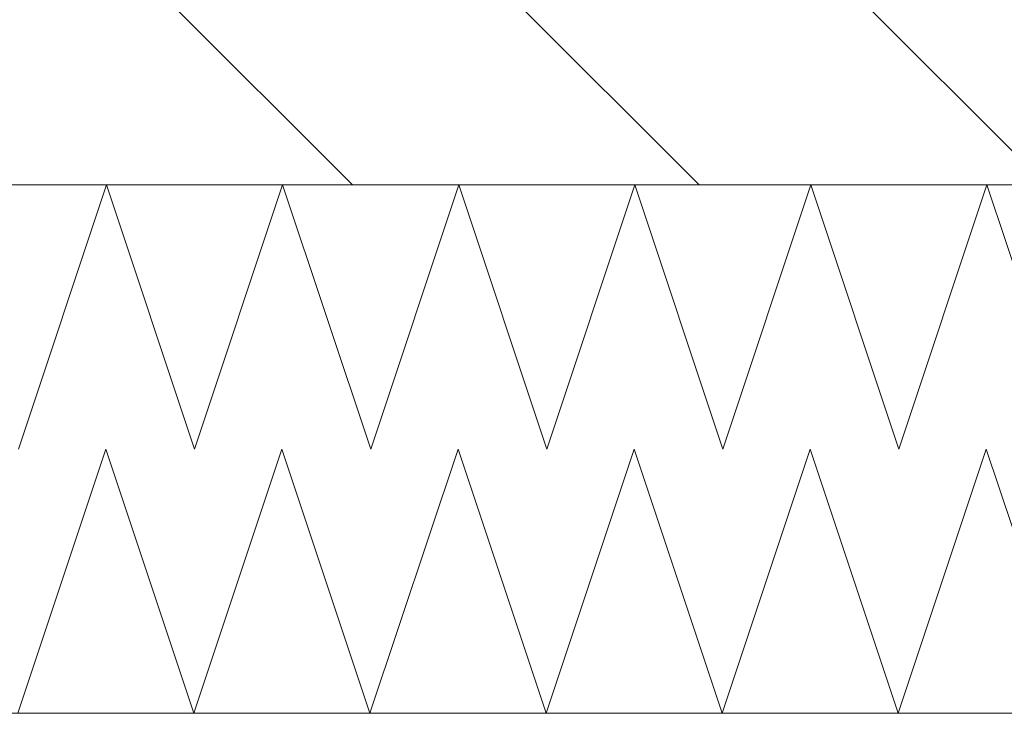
# Model space of a CAD drawing. Header units: millimetres. Extents: x 90539 to 127778, y -34922 to 14506.
# Tile 108 of 256: x 111394 to 111655, y -210 to -26. Entities that reach past the tile are written whole.
import ezdxf

# ---------------------------------------------------------------- set-up
doc = ezdxf.new("R2010")
doc.units = ezdxf.units.MM
doc.header["$MEASUREMENT"] = 0
for name, color, linetype in [('Nowe_A-Posadzki', 7, 'Continuous'), ('Nowe_A-Płyta-Grunt', 7, 'Continuous'), ('Nowe_A-Wymiary-Zewnętrzne', 7, 'Continuous')]:
    doc.layers.add(name, color=color, linetype=linetype)
for name, color, linetype, lineweight in [('Nowe_A-Posadzki_Nr_pióra__174', 7, 'Continuous', 5), ('Nowe_A-Posadzki_Nr_pióra__9', 7, 'Continuous', 13), ('Nowe_A-Płyta-Grunt_Nr_pióra__174', 7, 'Continuous', 5), ('Nowe_A-Płyta-Grunt_Nr_pióra__9', 7, 'Continuous', 13), ('Nowe_A-Wymiary-Zewnętrzne_Nr_pióra__46', 5, 'Continuous', 15)]:
    doc.layers.add(name, color=color, linetype=linetype, lineweight=lineweight)
doc.layers.add('Nowe_A-Wymiary-Zewnętrzne_Nr_pióra__45', color=7, linetype='Continuous', lineweight=15, true_color=0x40a5ff)
doc.layers.add('Nowe_A-Wymiary-Zewnętrzne_Nr_pióra__85', color=7, linetype='Continuous', lineweight=13, true_color=0x80c2ff)
doc.styles.add('STYL_AUTOMATYCZNY_2', font='arial.ttf')
doc.dimstyles.new('STYL_AUTOMATYCZNY__1', dxfattribs={"dimtxt": 125, "dimasz": 47.5, "dimexe": 0.18, "dimexo": 20, "dimgap": 0, "dimtad": 1, "dimdec": 1, "dimlfac": 0.1, "dimzin": 0, "dimdsep": 46, "dimtxsty": 'STYL_AUTOMATYCZNY_2', "dimblk": 'ARROWHEAD_11', "dimblk1": 'ARROWHEAD_11', "dimblk2": 'ARROWHEAD_11', "dimcen": 0.09, "dimclrd": 256, "dimclre": 256, "dimclrt": 5, "dimadec": 1, "dimazin": 0, "dimtfac": 1, "dimtdec": 4, "dimtmove": 0, "dimatfit": 3, "dimfxl": 0, "dimtolj": 1, "dimtzin": 0, "dimarcsym": 0})

# ---------------------------------------------------------------- blocks, each defined once
blk = doc.blocks.new('*X282')
at = {"layer": 'Nowe_A-Płyta-Grunt_Nr_pióra__174', "color": 7, "linetype": 'Continuous', "lineweight": 5}
for p, q in [((111393.16, -210), (111416.49, -140)), ((111416.49, -140), (111439.82, -210)), ((111439.82, -210), (111463.16, -140)), ((111463.16, -140), (111486.49, -210)), ((111486.49, -210), (111509.82, -140)), ((111509.82, -140), (111533.16, -210)), ((111533.16, -210), (111556.49, -140)), ((111556.49, -140), (111579.82, -210)), ((111579.82, -210), (111603.16, -140)), ((111603.16, -140), (111626.49, -210)), ((111626.49, -210), (111649.82, -140)), ((111649.82, -140), (111673.16, -210))]:
    blk.add_line(p, q, dxfattribs=at)
blk = doc.blocks.new('ElemPrzekroju_242')
at = {"layer": 'Nowe_A-Płyta-Grunt_Nr_pióra__9', "color": 7, "linetype": 'Continuous', "lineweight": 13, "flags": 128}
blk.add_lwpolyline([(112527.6, -210), (109677.6, -210), (109667.6, -210)], dxfattribs=at)
at = {"layer": 'Nowe_A-Płyta-Grunt', "lineweight": 0}
blk.add_blockref('*X282', (0, 0), dxfattribs=at)
blk = doc.blocks.new('*X370')
at = {"layer": 'Nowe_A-Posadzki_Nr_pióra__174', "color": 7, "linetype": 'Continuous', "lineweight": 5}
for p, q in [((111393.33, -140), (111416.67, -70)), ((111416.67, -70), (111440, -140)), ((111440, -140), (111463.33, -70)), ((111463.33, -70), (111486.67, -140)), ((111486.67, -140), (111510, -70)), ((111510, -70), (111533.33, -140)), ((111533.33, -140), (111556.67, -70)), ((111556.67, -70), (111580, -140)), ((111580, -140), (111603.33, -70)), ((111603.33, -70), (111626.67, -140)), ((111626.67, -140), (111650, -70)), ((111650, -70), (111673.33, -140))]:
    blk.add_line(p, q, dxfattribs=at)
blk = doc.blocks.new('ElemPrzekroju_322')
at = {"layer": 'Nowe_A-Posadzki', "linetype": 'Continuous', "lineweight": 0, "true_color": 0x000000}
h = blk.add_hatch(dxfattribs=at)
h.set_pattern_fill('Cegła_zwykła', color=18, style=0, pattern_type=2)
h.set_pattern_definition([(135, (0, 0), (45.96194, 45.96194), [])])
h.paths.add_polyline_path([(109667.6, -70), (109677.6, -70), (112527.6, -70), (112537.6, -70), (112537.6, -20), (112527.6, -20), (109677.6, -20), (109667.6, -20)])
at = {"layer": 'Nowe_A-Posadzki_Nr_pióra__9', "color": 7, "linetype": 'Continuous', "lineweight": 13, "flags": 128}
blk.add_lwpolyline([(112527.6, -70), (109677.6, -70), (109667.6, -70)], dxfattribs=at)
at = {"layer": 'Nowe_A-Posadzki', "lineweight": 0}
blk.add_blockref('*X370', (0, 0), dxfattribs=at)
blk = doc.blocks.new('*D748')
at = {"layer": 'Nowe_A-Wymiary-Zewnętrzne_Nr_pióra__45', "linetype": 'Continuous', "lineweight": 15, "true_color": 0x40a5ff}
for points in [[(119375.13, 12845), (119376.08, 12840.22), (119378.79, 12836.16), (119382.84, 12833.45), (119387.63, 12832.5), (119392.41, 12833.45), (119396.47, 12836.16), (119399.18, 12840.22), (119400.13, 12845), (119399.18, 12849.78), (119396.47, 12853.84), (119392.41, 12856.55), (119387.63, 12857.5), (119382.84, 12856.55), (119378.79, 12853.84), (119376.08, 12849.78)], [(119375.13, -450), (119376.08, -454.78), (119378.79, -458.84), (119382.84, -461.55), (119387.63, -462.5), (119392.41, -461.55), (119396.47, -458.84), (119399.18, -454.78), (119400.13, -450), (119399.18, -445.22), (119396.47, -441.16), (119392.41, -438.45), (119387.63, -437.5), (119382.84, -438.45), (119378.79, -441.16), (119376.08, -445.22)]]:
    blk.add_hatch(color=161, dxfattribs=at).paths.add_polyline_path(points)
at = {"layer": 'Nowe_A-Wymiary-Zewnętrzne_Nr_pióra__45', "color": 161, "linetype": 'Continuous', "lineweight": 15, "true_color": 0x40a5ff}
for centre in [(119387.63, 12845), (119387.63, -450)]:
    blk.add_circle(centre, 12.5, dxfattribs=at)
at = {"layer": 'Nowe_A-Wymiary-Zewnętrzne_Nr_pióra__85', "color": 151, "linetype": 'Continuous', "lineweight": 13, "true_color": 0x80c2ff}
for p, q in [((119387.63, 12857.5), (119387.63, 12870)), ((119375.13, 12845), (119340.75, 12845)), ((119434.5, 12845), (119400.13, 12845)), ((119387.63, -437.5), (119387.63, 12832.5)), ((119375.13, -450), (119340.75, -450)), ((119434.5, -450), (119400.13, -450)), ((119387.63, -475), (119387.63, -462.5))]:
    blk.add_line(p, q, dxfattribs=at)
at = {"layer": 'Nowe_A-Wymiary-Zewnętrzne_Nr_pióra__46', "color": 5, "lineweight": 15, "insert": (119362.63, 5911.52), "char_height": 125, "attachment_point": 7, "rotation": 90, "style": 'STYL_AUTOMATYCZNY_2'}
blk.add_mtext('\\A1;{\\pql;\\fArial|b0|i0|c238|p0;\\W1.000000;1\xa0329,5}', dxfattribs=at)
blk = doc.blocks.new('ARROWHEAD_11')
at = {"color": 0, "linetype": 'Continuous', "lineweight": 0}
blk.add_line((0, 0), (-1, 0), dxfattribs=at)
at = {"color": 0, "linetype": 'Continuous', "lineweight": 0, "const_width": 0.25, "flags": 128}
blk.add_lwpolyline([(-0.125, 0, 1), (0.125, 0, 1)], format="xyb", close=True, dxfattribs=at)

msp = doc.modelspace()

# ---------------------------------------------------------------- block references
at = {"layer": 'Nowe_A-Posadzki', "lineweight": 0}
msp.add_blockref('ElemPrzekroju_322', (0, 0), dxfattribs=at)
at = {"layer": 'Nowe_A-Płyta-Grunt', "lineweight": 0}
msp.add_blockref('ElemPrzekroju_242', (0, 0), dxfattribs=at)

# ---------------------------------------------------------------- dimensions: what is measured, and where the dimension line sits
at = {"layer": 'Nowe_A-Wymiary-Zewnętrzne', "color": 151, "linetype": 'Continuous', "lineweight": 13, "true_color": 0x80c2ff}
dim = msp.add_linear_dim(base=(119387.63, 12845), p1=(95120.09, -450), p2=(98654.74, 12845), angle=90, dimstyle='STYL_AUTOMATYCZNY__1', dxfattribs=at)
dim.commit()
dim.dimension.update_dxf_attribs({"geometry": '*D748', "text_midpoint": (119300.13, 6192.64), "dimtype": 160, "text_rotation": 90})

doc.saveas('drawing.dxf')
